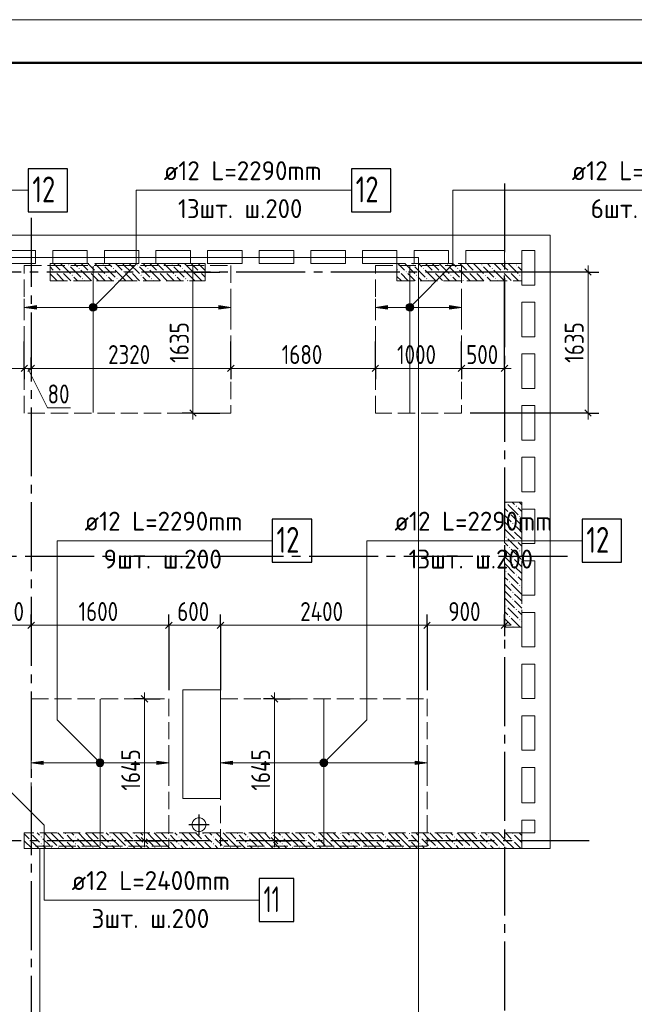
# Model space of a CAD drawing. Header units: millimetres. Extents: x 0 to 31317, y 0 to 42000.
# Tile 10 of 11: x 16190 to 23332, y 30571 to 42000. Entities that reach past the tile are written whole.
import ezdxf

# ---------------------------------------------------------------- set-up
doc = ezdxf.new("R2010")
doc.units = ezdxf.units.MM
doc.linetypes.add('______2', pattern=[270, 200, -70])
doc.linetypes.add('______5', pattern=[1100, 800, -100, 100, -100])
for name, color, linetype, lineweight in [('Standard', 7, 'Continuous', 25), ('ДОП Верх по Х', 7, 'Continuous', 25), ('ЖБ Перекрытие верхний уровень', 7, 'Continuous', 35), ('ЖБ Пилон', 7, 'Continuous', 35), ('ЖБ Стена верхний уровень', 7, 'Continuous', 35), ('Оси', 40, '______5', 18), ('Позиционная метка номер позиции', 7, 'Continuous', 13), ('Примечания', 7, 'Continuous', 25)]:
    doc.layers.add(name, color=color, linetype=linetype, lineweight=lineweight)
doc.styles.add('GOST 2.304-81', font='txt')
doc.styles.add('ISOCPEUR', font='txt')

msp = doc.modelspace()

# ---------------------------------------------------------------- hatches: boundary and pattern name
at = {"layer": 'ДОП Верх по Х', "linetype": 'Continuous', "lineweight": 13, "transparency": 33554687}
for points in [[(16384, 38641), (16244, 38661), (16384, 38681)], [(20464, 38641), (20324, 38661), (20464, 38681)], [(16464, 33354), (16324, 33374), (16464, 33394)], [(18664, 33354), (18524, 33374), (18664, 33394)]]:
    msp.add_hatch(color=7, dxfattribs=at).paths.add_polyline_path(points, flags=16)
for points in [[(17012, 38642), (17012, 38680), (17006, 38661)], [(17012, 38680), (17025, 38629), (17025, 38693)], [(17012, 38680), (17012, 38642), (17025, 38629)], [(17025, 38693), (17044, 38623), (17044, 38698)], [(17025, 38693), (17025, 38629), (17044, 38623)], [(17044, 38698), (17044, 38623), (17063, 38629)], [(17044, 38698), (17063, 38629), (17063, 38693)], [(17063, 38693), (17063, 38629), (17076, 38642)], [(17063, 38693), (17076, 38642), (17076, 38680)], [(17076, 38680), (17076, 38642), (17082, 38661)], [(18504, 38641), (18644, 38661), (18504, 38681)], [(20692, 38642), (20692, 38680), (20686, 38661)], [(20692, 38680), (20705, 38629), (20705, 38693)], [(20692, 38680), (20692, 38642), (20705, 38629)], [(20705, 38693), (20724, 38623), (20724, 38698)], [(20705, 38693), (20705, 38629), (20724, 38623)], [(20724, 38698), (20724, 38623), (20743, 38629)], [(20724, 38698), (20743, 38629), (20743, 38693)], [(20743, 38693), (20743, 38629), (20756, 38642)], [(20743, 38693), (20756, 38642), (20756, 38680)], [(20756, 38680), (20756, 38642), (20761, 38661)], [(21184, 38641), (21324, 38661), (21184, 38681)], [(17092, 33355), (17092, 33393), (17086, 33374)], [(17092, 33393), (17105, 33342), (17105, 33406)], [(17092, 33393), (17092, 33355), (17105, 33342)], [(17105, 33406), (17124, 33337), (17124, 33412)], [(17105, 33406), (17105, 33342), (17124, 33337)], [(17124, 33412), (17124, 33337), (17143, 33342)], [(17124, 33412), (17143, 33342), (17143, 33406)], [(17143, 33406), (17143, 33342), (17156, 33355)], [(17143, 33406), (17156, 33355), (17156, 33393)], [(17156, 33393), (17156, 33355), (17161, 33374)], [(17784, 33354), (17924, 33374), (17784, 33394)], [(19692, 33355), (19692, 33393), (19686, 33374)], [(19692, 33393), (19705, 33342), (19705, 33406)], [(19692, 33393), (19692, 33355), (19705, 33342)], [(19705, 33406), (19724, 33337), (19724, 33412)], [(19705, 33406), (19705, 33342), (19724, 33337)], [(19724, 33412), (19724, 33337), (19743, 33342)], [(19724, 33412), (19743, 33342), (19743, 33406)], [(19743, 33406), (19743, 33342), (19756, 33355)], [(19743, 33406), (19756, 33355), (19756, 33393)], [(19756, 33393), (19756, 33355), (19761, 33374)], [(20784, 33354), (20924, 33374), (20784, 33394)]]:
    msp.add_hatch(color=7, dxfattribs=at).paths.add_polyline_path(points)
at = {"layer": 'ЖБ Пилон', "linetype": 'Continuous', "lineweight": 18, "transparency": 33554687}
for points in [[(16754, 39153), (16761, 39160), (16767, 39153), (16761, 39147)], [(16874, 39113), (16881, 39120), (16887, 39113), (16881, 39107)], [(17154, 39153), (17161, 39160), (17167, 39153), (17161, 39147)], [(17274, 39113), (17281, 39120), (17287, 39113), (17281, 39107)], [(17554, 39153), (17561, 39160), (17567, 39153), (17561, 39147)], [(17674, 39113), (17681, 39120), (17687, 39113), (17681, 39107)], [(17954, 39153), (17961, 39160), (17967, 39153), (17961, 39147)], [(18074, 39113), (18081, 39120), (18087, 39113), (18081, 39107)], [(20754, 39153), (20761, 39160), (20767, 39153), (20761, 39147)], [(20874, 39113), (20881, 39120), (20887, 39113), (20881, 39107)], [(21154, 39153), (21161, 39160), (21167, 39153), (21161, 39147)], [(21274, 39113), (21281, 39120), (21287, 39113), (21281, 39107)], [(21554, 39153), (21561, 39160), (21567, 39153), (21561, 39147)], [(21674, 39113), (21681, 39120), (21687, 39113), (21681, 39107)], [(21954, 39153), (21961, 39160), (21967, 39153), (21961, 39147)], [(16594, 39073), (16601, 39080), (16607, 39073), (16601, 39067)], [(16674, 39073), (16681, 39080), (16687, 39073), (16681, 39067)], [(16794, 39033), (16801, 39040), (16807, 39033), (16801, 39027)], [(16914, 38993), (16921, 39000), (16927, 38993), (16921, 38987)], [(16994, 39073), (17001, 39080), (17007, 39073), (17001, 39067)], [(17074, 39073), (17081, 39080), (17087, 39073), (17081, 39067)], [(17194, 39033), (17201, 39040), (17207, 39033), (17201, 39027)], [(17314, 38993), (17321, 39000), (17327, 38993), (17321, 38987)], [(17394, 39073), (17401, 39080), (17407, 39073), (17401, 39067)], [(17474, 39073), (17481, 39080), (17487, 39073), (17481, 39067)], [(17594, 39033), (17601, 39040), (17607, 39033), (17601, 39027)], [(17714, 38993), (17721, 39000), (17727, 38993), (17721, 38987)], [(17794, 39073), (17801, 39080), (17807, 39073), (17801, 39067)], [(17874, 39073), (17881, 39080), (17887, 39073), (17881, 39067)], [(17994, 39033), (18001, 39040), (18007, 39033), (18001, 39027)], [(18114, 38993), (18121, 39000), (18127, 38993), (18121, 38987)], [(18194, 39073), (18201, 39080), (18207, 39073), (18201, 39067)], [(18274, 39073), (18281, 39080), (18287, 39073), (18281, 39067)], [(20594, 39073), (20601, 39080), (20607, 39073), (20601, 39067)], [(20674, 39073), (20681, 39080), (20687, 39073), (20681, 39067)], [(20794, 39033), (20801, 39040), (20807, 39033), (20801, 39027)], [(20914, 38993), (20921, 39000), (20927, 38993), (20921, 38987)], [(20994, 39073), (21001, 39080), (21007, 39073), (21001, 39067)], [(21074, 39073), (21081, 39080), (21087, 39073), (21081, 39067)], [(21194, 39033), (21201, 39040), (21207, 39033), (21201, 39027)], [(21314, 38993), (21321, 39000), (21327, 38993), (21321, 38987)], [(21394, 39073), (21401, 39080), (21407, 39073), (21401, 39067)], [(21474, 39073), (21481, 39080), (21487, 39073), (21481, 39067)], [(21594, 39033), (21601, 39040), (21607, 39033), (21601, 39027)], [(21714, 38993), (21721, 39000), (21727, 38993), (21721, 38987)], [(21794, 39073), (21801, 39080), (21807, 39073), (21801, 39067)], [(21874, 39073), (21881, 39080), (21887, 39073), (21881, 39067)], [(21994, 39033), (22001, 39040), (22007, 39033), (22001, 39027)], [(21834, 36393), (21841, 36400), (21847, 36393), (21841, 36387)], [(21954, 36353), (21961, 36360), (21967, 36353), (21961, 36347)], [(21874, 36273), (21881, 36280), (21887, 36273), (21881, 36267)], [(21994, 36233), (22001, 36240), (22007, 36233), (22001, 36227)], [(21914, 36153), (21921, 36160), (21927, 36153), (21921, 36147)], [(21914, 36073), (21921, 36080), (21927, 36073), (21921, 36067)], [(21834, 35993), (21841, 36000), (21847, 35993), (21841, 35987)], [(21954, 35953), (21961, 35960), (21967, 35953), (21961, 35947)], [(21874, 35873), (21881, 35880), (21887, 35873), (21881, 35867)], [(21994, 35833), (22001, 35840), (22007, 35833), (22001, 35827)], [(21914, 35753), (21921, 35760), (21927, 35753), (21921, 35747)], [(21914, 35673), (21921, 35680), (21927, 35673), (21921, 35667)], [(21834, 35593), (21841, 35600), (21847, 35593), (21841, 35587)], [(21954, 35553), (21961, 35560), (21967, 35553), (21961, 35547)], [(21874, 35473), (21881, 35480), (21887, 35473), (21881, 35467)], [(21994, 35433), (22001, 35440), (22007, 35433), (22001, 35427)], [(21914, 35353), (21921, 35360), (21927, 35353), (21921, 35347)], [(21914, 35273), (21921, 35280), (21927, 35273), (21921, 35267)], [(21834, 35193), (21841, 35200), (21847, 35193), (21841, 35187)], [(21954, 35153), (21961, 35160), (21967, 35153), (21961, 35147)], [(21874, 35073), (21881, 35080), (21887, 35073), (21881, 35067)], [(21994, 35033), (22001, 35040), (22007, 35033), (22001, 35027)], [(21914, 34953), (21921, 34960), (21927, 34953), (21924, 34950), (21918, 34950)]]:
    msp.add_hatch(color=7, dxfattribs=at).paths.add_polyline_path(points, flags=16)
at = {"layer": 'ЖБ Стена верхний уровень', "linetype": 'Continuous', "lineweight": 18, "transparency": 33554687}
for points in [[(16314, 32553), (16321, 32560), (16327, 32553), (16321, 32547)], [(16314, 32473), (16321, 32480), (16327, 32473), (16321, 32467)], [(16434, 32513), (16441, 32520), (16447, 32513), (16441, 32507)], [(16714, 32553), (16721, 32560), (16727, 32553), (16721, 32547)], [(16714, 32473), (16721, 32480), (16727, 32473), (16721, 32467)], [(16834, 32513), (16841, 32520), (16847, 32513), (16841, 32507)], [(17114, 32553), (17121, 32560), (17127, 32553), (17121, 32547)], [(17114, 32473), (17121, 32480), (17127, 32473), (17121, 32467)], [(17234, 32513), (17241, 32520), (17247, 32513), (17241, 32507)], [(17514, 32553), (17521, 32560), (17527, 32553), (17521, 32547)], [(17514, 32473), (17521, 32480), (17527, 32473), (17521, 32467)], [(17634, 32513), (17641, 32520), (17647, 32513), (17641, 32507)], [(17914, 32553), (17921, 32560), (17927, 32553), (17921, 32547)], [(17914, 32473), (17921, 32480), (17927, 32473), (17921, 32467)], [(18034, 32513), (18041, 32520), (18047, 32513), (18041, 32507)], [(18314, 32553), (18321, 32560), (18327, 32553), (18321, 32547)], [(18314, 32473), (18321, 32480), (18327, 32473), (18321, 32467)], [(18434, 32513), (18441, 32520), (18447, 32513), (18441, 32507)], [(18714, 32553), (18721, 32560), (18727, 32553), (18721, 32547)], [(18714, 32473), (18721, 32480), (18727, 32473), (18721, 32467)], [(18834, 32513), (18841, 32520), (18847, 32513), (18841, 32507)], [(19114, 32553), (19121, 32560), (19127, 32553), (19121, 32547)], [(19114, 32473), (19121, 32480), (19127, 32473), (19121, 32467)], [(19234, 32513), (19241, 32520), (19247, 32513), (19241, 32507)], [(19514, 32553), (19521, 32560), (19527, 32553), (19521, 32547)], [(19514, 32473), (19521, 32480), (19527, 32473), (19521, 32467)], [(19634, 32513), (19641, 32520), (19647, 32513), (19641, 32507)], [(19914, 32553), (19921, 32560), (19927, 32553), (19921, 32547)], [(19914, 32473), (19921, 32480), (19927, 32473), (19921, 32467)], [(20034, 32513), (20041, 32520), (20047, 32513), (20041, 32507)], [(20314, 32553), (20321, 32560), (20327, 32553), (20321, 32547)], [(20314, 32473), (20321, 32480), (20327, 32473), (20321, 32467)], [(20434, 32513), (20441, 32520), (20447, 32513), (20441, 32507)], [(20714, 32553), (20721, 32560), (20727, 32553), (20721, 32547)], [(20714, 32473), (20721, 32480), (20727, 32473), (20721, 32467)], [(20834, 32513), (20841, 32520), (20847, 32513), (20841, 32507)], [(21114, 32553), (21121, 32560), (21127, 32553), (21121, 32547)], [(21114, 32473), (21121, 32480), (21127, 32473), (21121, 32467)], [(21234, 32513), (21241, 32520), (21247, 32513), (21241, 32507)], [(21514, 32553), (21521, 32560), (21527, 32553), (21521, 32547)], [(21514, 32473), (21521, 32480), (21527, 32473), (21521, 32467)], [(21634, 32513), (21641, 32520), (21647, 32513), (21641, 32507)], [(21914, 32553), (21921, 32560), (21927, 32553), (21921, 32547)], [(21914, 32473), (21921, 32480), (21927, 32473), (21921, 32467)], [(16244, 32397), (16247, 32393), (16244, 32390)], [(16434, 32433), (16441, 32440), (16447, 32433), (16441, 32427)], [(16554, 32393), (16561, 32400), (16567, 32393), (16561, 32387)], [(16634, 32393), (16641, 32400), (16647, 32393), (16641, 32387)], [(16834, 32433), (16841, 32440), (16847, 32433), (16841, 32427)], [(16954, 32393), (16961, 32400), (16967, 32393), (16961, 32387)], [(17034, 32393), (17041, 32400), (17047, 32393), (17041, 32387)], [(17234, 32433), (17241, 32440), (17247, 32433), (17241, 32427)], [(17354, 32393), (17361, 32400), (17367, 32393), (17361, 32387)], [(17434, 32393), (17441, 32400), (17447, 32393), (17441, 32387)], [(17634, 32433), (17641, 32440), (17647, 32433), (17641, 32427)], [(17754, 32393), (17761, 32400), (17767, 32393), (17761, 32387)], [(17834, 32393), (17841, 32400), (17847, 32393), (17841, 32387)], [(18034, 32433), (18041, 32440), (18047, 32433), (18041, 32427)], [(18154, 32393), (18161, 32400), (18167, 32393), (18161, 32387)], [(18234, 32393), (18241, 32400), (18247, 32393), (18241, 32387)], [(18434, 32433), (18441, 32440), (18447, 32433), (18441, 32427)], [(18554, 32393), (18561, 32400), (18567, 32393), (18561, 32387)], [(18634, 32393), (18641, 32400), (18647, 32393), (18641, 32387)], [(18834, 32433), (18841, 32440), (18847, 32433), (18841, 32427)], [(18954, 32393), (18961, 32400), (18967, 32393), (18961, 32387)], [(19034, 32393), (19041, 32400), (19047, 32393), (19041, 32387)], [(19234, 32433), (19241, 32440), (19247, 32433), (19241, 32427)], [(19354, 32393), (19361, 32400), (19367, 32393), (19361, 32387)], [(19434, 32393), (19441, 32400), (19447, 32393), (19441, 32387)], [(19634, 32433), (19641, 32440), (19647, 32433), (19641, 32427)], [(19754, 32393), (19761, 32400), (19767, 32393), (19761, 32387)], [(19834, 32393), (19841, 32400), (19847, 32393), (19841, 32387)], [(20034, 32433), (20041, 32440), (20047, 32433), (20041, 32427)], [(20154, 32393), (20161, 32400), (20167, 32393), (20161, 32387)], [(20234, 32393), (20241, 32400), (20247, 32393), (20241, 32387)], [(20434, 32433), (20441, 32440), (20447, 32433), (20441, 32427)], [(20554, 32393), (20561, 32400), (20567, 32393), (20561, 32387)], [(20634, 32393), (20641, 32400), (20647, 32393), (20641, 32387)], [(20834, 32433), (20841, 32440), (20847, 32433), (20841, 32427)], [(20954, 32393), (20961, 32400), (20967, 32393), (20961, 32387)], [(21034, 32393), (21041, 32400), (21047, 32393), (21041, 32387)], [(21234, 32433), (21241, 32440), (21247, 32433), (21241, 32427)], [(21354, 32393), (21361, 32400), (21367, 32393), (21361, 32387)], [(21434, 32393), (21441, 32400), (21447, 32393), (21441, 32387)], [(21634, 32433), (21641, 32440), (21647, 32433), (21641, 32427)], [(21754, 32393), (21761, 32400), (21767, 32393), (21761, 32387)], [(21834, 32393), (21841, 32400), (21847, 32393), (21841, 32387)]]:
    msp.add_hatch(color=7, dxfattribs=at).paths.add_polyline_path(points, flags=16)
at = {"layer": 'Позиционная метка номер позиции', "linetype": 'Continuous', "lineweight": 13, "transparency": 33554687}
for points in [[(17001, 38672), (17076, 38629), (17012, 38693)], [(17001, 38650), (17055, 38618), (17001, 38672)], [(17001, 38672), (17055, 38618), (17076, 38629)], [(17033, 38618), (17001, 38650), (17012, 38629)], [(17001, 38650), (17033, 38618), (17055, 38618)], [(17012, 38693), (17087, 38650), (17033, 38704)], [(17012, 38693), (17076, 38629), (17087, 38650)], [(17033, 38704), (17087, 38650), (17087, 38672)], [(17033, 38704), (17087, 38672), (17055, 38704)], [(17055, 38704), (17087, 38672), (17076, 38693)], [(20681, 38672), (20756, 38629), (20692, 38693)], [(20681, 38650), (20735, 38618), (20681, 38672)], [(20681, 38672), (20735, 38618), (20756, 38629)], [(20713, 38618), (20681, 38650), (20692, 38629)], [(20681, 38650), (20713, 38618), (20735, 38618)], [(20692, 38693), (20767, 38650), (20713, 38704)], [(20692, 38693), (20756, 38629), (20767, 38650)], [(20713, 38704), (20767, 38650), (20767, 38672)], [(20713, 38704), (20767, 38672), (20735, 38704)], [(20735, 38704), (20767, 38672), (20756, 38693)], [(17092, 33342), (17135, 33417), (17081, 33363)], [(17081, 33363), (17135, 33417), (17113, 33417)], [(17081, 33363), (17113, 33417), (17081, 33386)], [(17081, 33386), (17113, 33417), (17092, 33406)], [(17092, 33342), (17156, 33406), (17135, 33417)], [(17113, 33331), (17156, 33406), (17092, 33342)], [(17113, 33331), (17167, 33386), (17156, 33406)], [(17135, 33331), (17167, 33386), (17113, 33331)], [(17135, 33331), (17167, 33363), (17167, 33386)], [(19681, 33386), (19756, 33342), (19692, 33406)], [(19681, 33363), (19735, 33331), (19681, 33386)], [(19681, 33386), (19735, 33331), (19756, 33342)], [(19692, 33406), (19767, 33363), (19713, 33417)], [(19692, 33406), (19756, 33342), (19767, 33363)], [(19713, 33417), (19767, 33363), (19767, 33386)], [(19713, 33417), (19767, 33386), (19735, 33417)], [(19735, 33417), (19767, 33386), (19756, 33406)], [(17167, 33363), (17135, 33331), (17156, 33342)], [(19713, 33331), (19681, 33363), (19692, 33342)], [(19681, 33363), (19713, 33331), (19735, 33331)]]:
    msp.add_hatch(color=7, dxfattribs=at).paths.add_polyline_path(points)

# ---------------------------------------------------------------- linework, layer by layer
at = {"layer": 'Standard', "color": 7, "linetype": 'Continuous', "lineweight": 25, "transparency": 33554687}
for p, q in [((18166, 39108), (18241, 39033)), ((22756, 39108), (22831, 39033)), ((16206, 37916), (16282, 37991)), ((16286, 37916), (16361, 37991)), ((18606, 37916), (18682, 37991)), ((20286, 37916), (20361, 37991)), ((21286, 37916), (21361, 37991)), ((21786, 37916), (21861, 37991)), ((18166, 37470), (18241, 37396)), ((22756, 37470), (22831, 37396)), ((16286, 34933), (16361, 35008)), ((17886, 34933), (17961, 35008)), ((18486, 34933), (18561, 35008)), ((20886, 34933), (20961, 35008)), ((21786, 34933), (21861, 35008)), ((17603, 34155), (17678, 34079)), ((19113, 34155), (19188, 34079)), ((17603, 32508), (17678, 32433)), ((19113, 32508), (19188, 32433))]:
    msp.add_line(p, q, dxfattribs=at)
at = {"layer": 'Standard', "color": 7, "linetype": 'Continuous', "lineweight": 13, "transparency": 33554687}
for p, q in [((18204, 39070), (18204, 39145)), ((22794, 39070), (22794, 39145)), ((14624, 37953), (16244, 37953)), ((16244, 37953), (16324, 37953)), ((16284, 37953), (16514, 37495)), ((16324, 37953), (18644, 37953)), ((18644, 37953), (20324, 37953)), ((20324, 37953), (21324, 37953)), ((21324, 37953), (21824, 37953)), ((21824, 37953), (21899, 37953)), ((16514, 37495), (16780, 37495)), ((18204, 37433), (18204, 37358)), ((22794, 37433), (22794, 37358)), ((15774, 34970), (16324, 34970)), ((16324, 34970), (17924, 34970)), ((17924, 34970), (18524, 34970)), ((18524, 34970), (20924, 34970)), ((20924, 34970), (21824, 34970)), ((21824, 34970), (21899, 34970)), ((17640, 34117), (17640, 34192)), ((19150, 34117), (19150, 34192)), ((17640, 32470), (17640, 32395)), ((19150, 32470), (19150, 32395))]:
    msp.add_line(p, q, dxfattribs=at)
at = {"layer": 'Standard', "color": 251, "linetype": 'Continuous', "lineweight": -3, "true_color": 0x656565, "transparency": 33554687}
for p, q in [((18204, 39070), (18079, 39070)), ((18204, 39070), (18329, 39070)), ((18204, 39070), (18514, 39070)), ((22794, 39070), (21424, 39070)), ((21824, 37953), (21824, 39031)), ((22794, 39070), (22669, 39070)), ((22794, 39070), (22919, 39070)), ((16244, 37953), (16244, 38078)), ((16324, 37953), (16324, 38078)), ((18644, 37953), (18644, 38078)), ((20324, 37953), (20324, 38078)), ((21324, 37953), (21324, 38078)), ((21824, 37953), (21824, 38078)), ((16244, 37953), (16244, 37828)), ((16324, 37953), (16324, 37828)), ((16324, 37953), (16324, 37953)), ((18644, 37953), (18644, 37828)), ((20324, 37953), (20324, 37828)), ((21324, 37953), (21324, 37828)), ((21824, 37953), (21824, 37828)), ((18204, 37433), (18079, 37433)), ((18204, 37433), (18329, 37433)), ((18204, 37433), (18514, 37433)), ((22794, 37433), (21424, 37433)), ((22794, 37433), (22669, 37433)), ((22794, 37433), (22919, 37433)), ((16324, 34970), (16324, 35095)), ((17924, 34970), (17924, 35095)), ((18524, 34970), (18524, 35095)), ((20924, 34970), (20924, 35095)), ((21824, 34970), (21824, 35095)), ((16324, 34970), (16324, 34845)), ((16324, 34970), (16324, 34970)), ((17924, 34970), (17924, 34845)), ((17924, 34970), (17924, 34217)), ((18524, 34970), (18524, 34845)), ((18524, 34970), (18524, 34217)), ((20924, 34970), (20924, 34845)), ((20924, 34970), (20924, 34217)), ((21824, 34970), (21824, 34845)), ((21824, 34970), (21824, 34970)), ((17640, 34117), (17515, 34117)), ((17640, 34117), (17765, 34117)), ((17640, 34117), (17824, 34117)), ((19150, 34117), (19025, 34117)), ((19150, 34117), (19275, 34117)), ((19150, 34117), (19334, 34117)), ((17640, 32470), (17515, 32470)), ((17640, 32470), (17765, 32470)), ((17640, 32470), (17824, 32470)), ((19150, 32470), (19025, 32470)), ((19150, 32470), (19275, 32470)), ((19150, 32470), (19334, 32470))]:
    msp.add_line(p, q, dxfattribs=at)
at = {"layer": 'Standard', "color": 8, "linetype": '______5', "lineweight": -3, "transparency": 33554687}
for p, q in [((18274, 32535), (18274, 32775)), ((18393, 32655), (18154, 32655))]:
    msp.add_line(p, q, dxfattribs=at)
at = {"layer": 'Standard', "color": 7, "linetype": 'Continuous', "lineweight": 13, "transparency": 33554687}
msp.add_lwpolyline([(0, 0), (29700, 0), (29700, 42000), (0, 42000), (0, 0)], close=True, dxfattribs=at)
at = {"layer": 'Standard', "color": 7, "linetype": 'Continuous', "lineweight": 50, "transparency": 33554687}
msp.add_lwpolyline([(2000, 41500), (29200, 41500), (29200, 500), (2000, 500), (2000, 41500)], close=True, dxfattribs=at)
at = {"layer": 'Standard', "color": 254, "linetype": 'Continuous', "lineweight": 18, "true_color": 0xc4c4ff, "transparency": 33554687}
msp.add_lwpolyline([(9324, 17861), (20824, 17861), (20824, 39239), (9324, 39239), (9324, 17861)], dxfattribs=at)
at = {"layer": 'Standard', "color": 7, "linetype": 'Continuous', "lineweight": 13, "transparency": 33554687}
for points in [[(18204, 39070), (18204, 37921), (18204, 37921), (18204, 37433)], [(22794, 39070), (22794, 37930), (22794, 37930), (22794, 37433)], [(17640, 34117), (17640, 32970), (17640, 32970), (17640, 32470)], [(19150, 34117), (19150, 32975), (19150, 32975), (19150, 32470)]]:
    msp.add_lwpolyline(points, dxfattribs=at)
at = {"layer": 'Standard', "color": 251, "linetype": 'Continuous', "lineweight": -3, "true_color": 0x656565, "transparency": 33554687}
for points in [[(16244, 37953), (16244, 37970), (16244, 37970), (16244, 37970), (16244, 37970), (16244, 37970), (16244, 37970), (16244, 37970), (16244, 37970), (16244, 38263)], [(18644, 37953), (18644, 37970), (18644, 37970), (18644, 37970), (18644, 37970), (18644, 37970), (18644, 37970), (18644, 38263)], [(20324, 37953), (20324, 37970), (20324, 37970), (20324, 37970), (20324, 37970), (20324, 38263)], [(21324, 37953), (21324, 37970), (21324, 37970), (21324, 38263)]]:
    msp.add_lwpolyline(points, dxfattribs=at)
at = {"layer": 'ДОП Верх по Х', "color": 7, "linetype": 'Continuous', "lineweight": 13, "transparency": 33554687}
for p, q in [((17844, 40020), (19930, 40020)), ((22584, 40020), (24670, 40020)), ((16924, 35952), (19010, 35952)), ((20524, 35952), (22610, 35952)), ((16774, 31780), (18882, 31780))]:
    msp.add_line(p, q, dxfattribs=at)
at = {"layer": 'ДОП Верх по Х', "color": 7, "linetype": 'Continuous', "lineweight": 18, "transparency": 33554687}
for p, q in [((17044, 37439), (17044, 39139)), ((20724, 37439), (20724, 39139)), ((17124, 34111), (17124, 32411)), ((19724, 34111), (19724, 32411))]:
    msp.add_line(p, q, dxfattribs=at)
at = {"layer": 'ДОП Верх по Х', "color": 251, "linetype": 'Continuous', "lineweight": 13, "true_color": 0x494949, "transparency": 33554687}
for p, q in [((16244, 38661), (16244, 38761)), ((18644, 38661), (18644, 38761)), ((20324, 38661), (20324, 38761)), ((21324, 38661), (21324, 38761)), ((16244, 38661), (16384, 38681)), ((16384, 38641), (16244, 38661)), ((16244, 38661), (16244, 38561)), ((16244, 38661), (16244, 38661)), ((16384, 38681), (16384, 38641)), ((16384, 38661), (17014, 38661)), ((17044, 38698), (17044, 38698)), ((17074, 38661), (18504, 38661)), ((18644, 38661), (18504, 38681)), ((18504, 38681), (18504, 38641)), ((18504, 38641), (18644, 38661)), ((18644, 38661), (18644, 38561)), ((18644, 38661), (18644, 38661)), ((20324, 38661), (20464, 38681)), ((20464, 38641), (20324, 38661)), ((20324, 38661), (20324, 38561)), ((20324, 38661), (20324, 38661)), ((20464, 38681), (20464, 38641)), ((20464, 38661), (20694, 38661)), ((20724, 38698), (20724, 38698)), ((20754, 38661), (21184, 38661)), ((21324, 38661), (21184, 38681)), ((21184, 38681), (21184, 38641)), ((21184, 38641), (21324, 38661)), ((21324, 38661), (21324, 38561)), ((21324, 38661), (21324, 38661)), ((17044, 38623), (17044, 38623)), ((20724, 38623), (20724, 38623)), ((16324, 33374), (16324, 33474)), ((16324, 33374), (16464, 33394)), ((16464, 33354), (16324, 33374)), ((16324, 33374), (16324, 33274)), ((16324, 33374), (16324, 33374)), ((16464, 33394), (16464, 33354)), ((16464, 33374), (17094, 33374)), ((17124, 33412), (17124, 33412)), ((17154, 33374), (17784, 33374)), ((17924, 33374), (17784, 33394)), ((17784, 33394), (17784, 33354)), ((17784, 33354), (17924, 33374)), ((17924, 33374), (17924, 33474)), ((17924, 33374), (17924, 33274)), ((17924, 33374), (17924, 33374)), ((18524, 33374), (18524, 33474)), ((18524, 33374), (18664, 33394)), ((18664, 33354), (18524, 33374)), ((18524, 33374), (18524, 33274)), ((18524, 33374), (18524, 33374)), ((18664, 33394), (18664, 33354)), ((18664, 33374), (19694, 33374)), ((19724, 33412), (19724, 33412)), ((19754, 33374), (20784, 33374)), ((20924, 33374), (20784, 33394)), ((20784, 33394), (20784, 33354)), ((20784, 33354), (20924, 33374)), ((20924, 33374), (20924, 33474)), ((20924, 33374), (20924, 33274)), ((20924, 33374), (20924, 33374)), ((17124, 33337), (17124, 33337)), ((19724, 33337), (19724, 33337))]:
    msp.add_line(p, q, dxfattribs=at)
at = {"layer": 'ДОП Верх по Х', "color": 7, "linetype": 'Continuous', "lineweight": 25, "transparency": 33554687}
for points in [[(16287, 39770), (16747, 39770), (16747, 40270), (16287, 40270), (16287, 39770)], [(20044, 39770), (20504, 39770), (20504, 40270), (20044, 40270), (20044, 39770)], [(19124, 35702), (19584, 35702), (19584, 36202), (19124, 36202), (19124, 35702)], [(22724, 35702), (23184, 35702), (23184, 36202), (22724, 36202), (22724, 35702)], [(18974, 31530), (19374, 31530), (19374, 32030), (18974, 32030), (18974, 31530)]]:
    msp.add_lwpolyline(points, dxfattribs=at)
at = {"layer": 'ДОП Верх по Х', "color": 251, "linetype": 'Continuous', "lineweight": 13, "true_color": 0x494949, "transparency": 33554687}
for centre in [(17044, 38661), (20724, 38661), (17124, 33374), (19724, 33374)]:
    msp.add_circle(centre, 37.5, dxfattribs=at)
at = {"layer": 'ЖБ Перекрытие верхний уровень', "color": 7, "linetype": 'Continuous', "lineweight": 18, "transparency": 33554687}
for p, q in [((22354, 39500), (7394, 39500)), ((22354, 32380), (22354, 39500)), ((15974, 39320), (16374, 39320)), ((16374, 39320), (16374, 39170)), ((16574, 39320), (16974, 39320)), ((16574, 39170), (16574, 39320)), ((16974, 39320), (16974, 39170)), ((17174, 39320), (17574, 39320)), ((17174, 39170), (17174, 39320)), ((17574, 39320), (17574, 39170)), ((17774, 39170), (17774, 39320)), ((17774, 39320), (18174, 39320)), ((18174, 39320), (18174, 39170)), ((18374, 39170), (18374, 39320)), ((18374, 39320), (18774, 39320)), ((18774, 39320), (18774, 39170)), ((18974, 39320), (19374, 39320)), ((18974, 39170), (18974, 39320)), ((19374, 39320), (19374, 39170)), ((19574, 39170), (19574, 39320)), ((19574, 39320), (19974, 39320)), ((19974, 39320), (19974, 39170)), ((20174, 39320), (20574, 39320)), ((20174, 39170), (20174, 39320)), ((20574, 39320), (20574, 39170)), ((20774, 39170), (20774, 39320)), ((20774, 39320), (21174, 39320)), ((21174, 39320), (21174, 39170)), ((21374, 39170), (21374, 39320)), ((21374, 39320), (21824, 39320)), ((21824, 39320), (21824, 39170)), ((22024, 39320), (22174, 39320)), ((22024, 38920), (22024, 39320)), ((22174, 39320), (22174, 38920)), ((16374, 39170), (15974, 39170)), ((16974, 39170), (16574, 39170)), ((17574, 39170), (17174, 39170)), ((18174, 39170), (17774, 39170)), ((18774, 39170), (18374, 39170)), ((19374, 39170), (18974, 39170)), ((19974, 39170), (19574, 39170)), ((20574, 39170), (20174, 39170)), ((21174, 39170), (20774, 39170)), ((21824, 39170), (21374, 39170)), ((22174, 38920), (22024, 38920)), ((22024, 38720), (22174, 38720)), ((22024, 38320), (22024, 38720)), ((22174, 38720), (22174, 38320)), ((22174, 38320), (22024, 38320)), ((22024, 38120), (22174, 38120)), ((22024, 37720), (22024, 38120)), ((22174, 38120), (22174, 37720)), ((22174, 37720), (22024, 37720)), ((22024, 37120), (22024, 37520)), ((22024, 37520), (22174, 37520)), ((22174, 37520), (22174, 37120)), ((22174, 37120), (22024, 37120)), ((22024, 36920), (22174, 36920)), ((22024, 36520), (22024, 36920)), ((22174, 36920), (22174, 36520)), ((22174, 36520), (22024, 36520)), ((22024, 35920), (22024, 36320)), ((22024, 36320), (22174, 36320)), ((22174, 36320), (22174, 35920)), ((22174, 35920), (22024, 35920)), ((22024, 35720), (22174, 35720)), ((22024, 35320), (22024, 35720)), ((22174, 35720), (22174, 35320)), ((22174, 35320), (22024, 35320)), ((22024, 34720), (22024, 35120)), ((22024, 35120), (22174, 35120)), ((22174, 35120), (22174, 34720)), ((22174, 34720), (22024, 34720)), ((22024, 34520), (22174, 34520)), ((22024, 34120), (22024, 34520)), ((22174, 34520), (22174, 34120)), ((18524, 34220), (18084, 34220)), ((18084, 34220), (18084, 32960)), ((18524, 32960), (18524, 34220)), ((22174, 34120), (22024, 34120)), ((22024, 33920), (22174, 33920)), ((22024, 33520), (22024, 33920)), ((22174, 33920), (22174, 33520)), ((22174, 33520), (22024, 33520)), ((22024, 33320), (22174, 33320)), ((22024, 32910), (22024, 33320)), ((22174, 33320), (22174, 32910)), ((18084, 32960), (18424, 32960)), ((18424, 32960), (18524, 32960)), ((22174, 32910), (22024, 32910)), ((18202, 32692), (18194, 32668)), ((18217, 32712), (18202, 32692)), ((18237, 32727), (18217, 32712)), ((18261, 32735), (18237, 32727)), ((18287, 32735), (18261, 32735)), ((18311, 32727), (18287, 32735)), ((18331, 32712), (18311, 32727)), ((18346, 32692), (18331, 32712)), ((18354, 32668), (18346, 32692)), ((22024, 32560), (22024, 32710)), ((22024, 32710), (22174, 32710)), ((22174, 32710), (22174, 32560)), ((18194, 32668), (18194, 32642)), ((18194, 32642), (18202, 32618)), ((18202, 32618), (18217, 32598)), ((18217, 32598), (18237, 32583)), ((18237, 32583), (18261, 32575)), ((18261, 32575), (18287, 32575)), ((18287, 32575), (18311, 32583)), ((18311, 32583), (18331, 32598)), ((18331, 32598), (18346, 32618)), ((18346, 32618), (18354, 32642)), ((18354, 32642), (18354, 32668)), ((22174, 32560), (22024, 32560)), ((16424, 32380), (22174, 32380)), ((16424, 27430), (16424, 32380)), ((22174, 32380), (22354, 32380))]:
    msp.add_line(p, q, dxfattribs=at)
at = {"layer": 'ЖБ Пилон', "color": 253, "linetype": '______2', "lineweight": 13, "true_color": 0xa0a0a0, "transparency": 33554687}
for p, q in [((18344, 39170), (16544, 39170)), ((16544, 39170), (16544, 38970)), ((18344, 38970), (18344, 39170)), ((22024, 39170), (20574, 39170)), ((20574, 39170), (20574, 38970)), ((22024, 38970), (22024, 39170)), ((16544, 38970), (18344, 38970)), ((20574, 38970), (22024, 38970)), ((22024, 36400), (21824, 36400)), ((21824, 36400), (21824, 34950)), ((22024, 34950), (22024, 36400)), ((21824, 34950), (22024, 34950))]:
    msp.add_line(p, q, dxfattribs=at)
at = {"layer": 'ЖБ Пилон', "color": 9, "linetype": 'Continuous', "lineweight": 18, "true_color": 0xc7c7c7, "transparency": 33554687}
for p, q in [((16544, 39130), (16581, 39093)), ((16621, 39133), (16584, 39170)), ((16661, 39093), (16621, 39133)), ((16664, 39170), (16781, 39053)), ((16781, 39133), (16901, 39013)), ((16824, 39170), (16861, 39133)), ((17021, 38973), (16901, 39093)), ((16904, 39170), (16981, 39093)), ((17021, 39133), (16984, 39170)), ((17061, 39093), (17021, 39133)), ((17064, 39170), (17181, 39053)), ((17181, 39133), (17301, 39013)), ((17224, 39170), (17261, 39133)), ((17421, 38973), (17301, 39093)), ((17304, 39170), (17381, 39093)), ((17421, 39133), (17384, 39170)), ((17461, 39093), (17421, 39133)), ((17464, 39170), (17581, 39053)), ((17581, 39133), (17701, 39013)), ((17624, 39170), (17661, 39133)), ((17821, 38973), (17701, 39093)), ((17704, 39170), (17781, 39093)), ((17821, 39133), (17784, 39170)), ((17861, 39093), (17821, 39133)), ((17864, 39170), (17981, 39053)), ((17981, 39133), (18101, 39013)), ((18024, 39170), (18061, 39133)), ((18221, 38973), (18101, 39093)), ((18104, 39170), (18181, 39093)), ((18221, 39133), (18184, 39170)), ((18261, 39093), (18221, 39133)), ((18264, 39170), (18344, 39090)), ((20574, 39100), (20581, 39093)), ((20621, 39133), (20584, 39170)), ((20661, 39093), (20621, 39133)), ((20664, 39170), (20781, 39053)), ((20781, 39133), (20901, 39013)), ((20824, 39170), (20861, 39133)), ((21021, 38973), (20901, 39093)), ((20904, 39170), (20981, 39093)), ((21021, 39133), (20984, 39170)), ((21061, 39093), (21021, 39133)), ((21064, 39170), (21181, 39053)), ((21181, 39133), (21301, 39013)), ((21224, 39170), (21261, 39133)), ((21421, 38973), (21301, 39093)), ((21304, 39170), (21381, 39093)), ((21421, 39133), (21384, 39170)), ((21461, 39093), (21421, 39133)), ((21464, 39170), (21581, 39053)), ((21581, 39133), (21701, 39013)), ((21624, 39170), (21661, 39133)), ((21821, 38973), (21701, 39093)), ((21704, 39170), (21781, 39093)), ((21821, 39133), (21784, 39170)), ((21861, 39093), (21821, 39133)), ((21864, 39170), (21981, 39053)), ((21981, 39133), (22024, 39090)), ((16621, 38973), (16544, 39050)), ((16621, 39053), (16701, 38973)), ((16701, 39053), (16784, 38970)), ((16864, 38970), (16821, 39013)), ((17021, 39053), (17101, 38973)), ((17101, 39053), (17184, 38970)), ((17264, 38970), (17221, 39013)), ((17421, 39053), (17501, 38973)), ((17501, 39053), (17584, 38970)), ((17664, 38970), (17621, 39013)), ((17821, 39053), (17901, 38973)), ((17901, 39053), (17984, 38970)), ((18064, 38970), (18021, 39013)), ((18221, 39053), (18301, 38973)), ((18301, 39053), (18344, 39010)), ((20621, 38973), (20574, 39020)), ((20621, 39053), (20701, 38973)), ((20701, 39053), (20784, 38970)), ((20864, 38970), (20821, 39013)), ((21021, 39053), (21101, 38973)), ((21101, 39053), (21184, 38970)), ((21264, 38970), (21221, 39013)), ((21421, 39053), (21501, 38973)), ((21501, 39053), (21584, 38970)), ((21664, 38970), (21621, 39013)), ((21821, 39053), (21901, 38973)), ((21901, 39053), (21984, 38970)), ((22024, 39010), (22021, 39013)), ((16544, 38970), (16544, 38970)), ((16621, 38973), (16624, 38970)), ((16941, 38973), (16944, 38970)), ((17021, 38973), (17024, 38970)), ((17341, 38973), (17344, 38970)), ((17421, 38973), (17424, 38970)), ((17741, 38973), (17744, 38970)), ((17821, 38973), (17824, 38970)), ((18141, 38973), (18144, 38970)), ((18221, 38973), (18224, 38970)), ((20621, 38973), (20624, 38970)), ((20941, 38973), (20944, 38970)), ((21021, 38973), (21024, 38970)), ((21341, 38973), (21344, 38970)), ((21421, 38973), (21424, 38970)), ((21741, 38973), (21744, 38970)), ((21821, 38973), (21824, 38970)), ((21861, 36373), (21981, 36253)), ((21914, 36400), (21941, 36373)), ((21994, 36400), (22024, 36370)), ((21861, 36293), (21824, 36330)), ((21824, 36250), (21901, 36173)), ((21901, 36253), (22021, 36133)), ((21981, 36333), (22024, 36290)), ((21824, 36170), (21901, 36093)), ((21981, 36093), (21941, 36133)), ((22024, 36210), (22021, 36213)), ((21824, 36090), (21941, 35973)), ((21941, 36053), (22024, 35970)), ((22021, 36053), (21981, 36093)), ((21861, 35893), (21824, 35930)), ((21861, 35973), (21981, 35853)), ((21981, 35933), (22024, 35890)), ((21824, 35850), (21901, 35773)), ((21901, 35853), (22021, 35733)), ((22024, 35810), (22021, 35813)), ((21824, 35770), (21901, 35693)), ((21824, 35690), (21941, 35573)), ((21981, 35693), (21941, 35733)), ((22021, 35653), (21981, 35693)), ((21861, 35573), (21981, 35453)), ((21941, 35653), (22024, 35570)), ((21861, 35493), (21824, 35530)), ((21824, 35450), (21901, 35373)), ((21901, 35453), (22021, 35333)), ((21981, 35533), (22024, 35490)), ((21824, 35370), (21901, 35293)), ((21981, 35293), (21941, 35333)), ((22024, 35410), (22021, 35413)), ((21824, 35290), (21941, 35173)), ((21941, 35253), (22024, 35170)), ((22021, 35253), (21981, 35293)), ((21861, 35093), (21824, 35130)), ((21861, 35173), (21981, 35053)), ((21981, 35133), (22024, 35090)), ((21824, 35050), (21901, 34973)), ((21901, 35053), (22004, 34950)), ((22024, 35010), (22021, 35013)), ((21824, 34970), (21844, 34950))]:
    msp.add_line(p, q, dxfattribs=at)
at = {"layer": 'ЖБ Стена верхний уровень', "color": 251, "linetype": '______2', "lineweight": 13, "true_color": 0x656565, "transparency": 33554687}
for p, q in [((22024, 32560), (16244, 32560)), ((16244, 32560), (16244, 32380)), ((22024, 32380), (22024, 32560)), ((16244, 32380), (22024, 32380))]:
    msp.add_line(p, q, dxfattribs=at)
at = {"layer": 'ЖБ Стена верхний уровень', "color": 9, "linetype": 'Continuous', "lineweight": 18, "true_color": 0xc7c7c7, "transparency": 33554687}
for p, q in [((16244, 32550), (16301, 32493)), ((16244, 32470), (16334, 32380)), ((16381, 32493), (16341, 32533)), ((16421, 32453), (16381, 32493)), ((16394, 32560), (16421, 32533)), ((16461, 32493), (16541, 32413)), ((16541, 32493), (16474, 32560)), ((16541, 32493), (16621, 32413)), ((16554, 32560), (16621, 32493)), ((16621, 32493), (16734, 32380)), ((16634, 32560), (16701, 32493)), ((16781, 32493), (16741, 32533)), ((16821, 32453), (16781, 32493)), ((16794, 32560), (16821, 32533)), ((16861, 32493), (16941, 32413)), ((16941, 32493), (16874, 32560)), ((16941, 32493), (17021, 32413)), ((16954, 32560), (17021, 32493)), ((17021, 32493), (17134, 32380)), ((17034, 32560), (17101, 32493)), ((17181, 32493), (17141, 32533)), ((17221, 32453), (17181, 32493)), ((17194, 32560), (17221, 32533)), ((17261, 32493), (17341, 32413)), ((17341, 32493), (17274, 32560)), ((17341, 32493), (17421, 32413)), ((17354, 32560), (17421, 32493)), ((17421, 32493), (17534, 32380)), ((17434, 32560), (17501, 32493)), ((17581, 32493), (17541, 32533)), ((17621, 32453), (17581, 32493)), ((17594, 32560), (17621, 32533)), ((17661, 32493), (17741, 32413)), ((17741, 32493), (17674, 32560)), ((17741, 32493), (17821, 32413)), ((17754, 32560), (17821, 32493)), ((17821, 32493), (17934, 32380)), ((17834, 32560), (17901, 32493)), ((17981, 32493), (17941, 32533)), ((18021, 32453), (17981, 32493)), ((17994, 32560), (18021, 32533)), ((18061, 32493), (18141, 32413)), ((18141, 32493), (18074, 32560)), ((18141, 32493), (18221, 32413)), ((18154, 32560), (18221, 32493)), ((18221, 32493), (18334, 32380)), ((18234, 32560), (18301, 32493)), ((18381, 32493), (18341, 32533)), ((18421, 32453), (18381, 32493)), ((18394, 32560), (18421, 32533)), ((18461, 32493), (18541, 32413)), ((18541, 32493), (18474, 32560)), ((18541, 32493), (18621, 32413)), ((18554, 32560), (18621, 32493)), ((18621, 32493), (18734, 32380)), ((18634, 32560), (18701, 32493)), ((18781, 32493), (18741, 32533)), ((18821, 32453), (18781, 32493)), ((18794, 32560), (18821, 32533)), ((18861, 32493), (18941, 32413)), ((18941, 32493), (18874, 32560)), ((18941, 32493), (19021, 32413)), ((18954, 32560), (19021, 32493)), ((19021, 32493), (19134, 32380)), ((19034, 32560), (19101, 32493)), ((19181, 32493), (19141, 32533)), ((19221, 32453), (19181, 32493)), ((19194, 32560), (19221, 32533)), ((19261, 32493), (19341, 32413)), ((19341, 32493), (19274, 32560)), ((19341, 32493), (19421, 32413)), ((19354, 32560), (19421, 32493)), ((19421, 32493), (19534, 32380)), ((19434, 32560), (19501, 32493)), ((19581, 32493), (19541, 32533)), ((19621, 32453), (19581, 32493)), ((19594, 32560), (19621, 32533)), ((19661, 32493), (19741, 32413)), ((19741, 32493), (19674, 32560)), ((19741, 32493), (19821, 32413)), ((19754, 32560), (19821, 32493)), ((19821, 32493), (19934, 32380)), ((19834, 32560), (19901, 32493)), ((19981, 32493), (19941, 32533)), ((20021, 32453), (19981, 32493)), ((19994, 32560), (20021, 32533)), ((20061, 32493), (20141, 32413)), ((20141, 32493), (20074, 32560)), ((20141, 32493), (20221, 32413)), ((20154, 32560), (20221, 32493)), ((20221, 32493), (20334, 32380)), ((20234, 32560), (20301, 32493)), ((20381, 32493), (20341, 32533)), ((20421, 32453), (20381, 32493)), ((20394, 32560), (20421, 32533)), ((20461, 32493), (20541, 32413)), ((20541, 32493), (20474, 32560)), ((20541, 32493), (20621, 32413)), ((20554, 32560), (20621, 32493)), ((20621, 32493), (20734, 32380)), ((20634, 32560), (20701, 32493)), ((20781, 32493), (20741, 32533)), ((20821, 32453), (20781, 32493)), ((20794, 32560), (20821, 32533)), ((20861, 32493), (20941, 32413)), ((20941, 32493), (20874, 32560)), ((20941, 32493), (21021, 32413)), ((20954, 32560), (21021, 32493)), ((21021, 32493), (21134, 32380)), ((21034, 32560), (21101, 32493)), ((21181, 32493), (21141, 32533)), ((21221, 32453), (21181, 32493)), ((21194, 32560), (21221, 32533)), ((21261, 32493), (21341, 32413)), ((21341, 32493), (21274, 32560)), ((21341, 32493), (21421, 32413)), ((21354, 32560), (21421, 32493)), ((21421, 32493), (21534, 32380)), ((21434, 32560), (21501, 32493)), ((21581, 32493), (21541, 32533)), ((21621, 32453), (21581, 32493)), ((21594, 32560), (21621, 32533)), ((21661, 32493), (21741, 32413)), ((21741, 32493), (21674, 32560)), ((21741, 32493), (21821, 32413)), ((21754, 32560), (21821, 32493)), ((21821, 32493), (21934, 32380)), ((21834, 32560), (21901, 32493)), ((21981, 32493), (21941, 32533)), ((22021, 32453), (21981, 32493)), ((21994, 32560), (22021, 32533)), ((16341, 32453), (16414, 32380)), ((16461, 32413), (16494, 32380)), ((16741, 32453), (16814, 32380)), ((16861, 32413), (16894, 32380)), ((17141, 32453), (17214, 32380)), ((17261, 32413), (17294, 32380)), ((17541, 32453), (17614, 32380)), ((17661, 32413), (17694, 32380)), ((17941, 32453), (18014, 32380)), ((18061, 32413), (18094, 32380)), ((18341, 32453), (18414, 32380)), ((18461, 32413), (18494, 32380)), ((18741, 32453), (18814, 32380)), ((18861, 32413), (18894, 32380)), ((19141, 32453), (19214, 32380)), ((19261, 32413), (19294, 32380)), ((19541, 32453), (19614, 32380)), ((19661, 32413), (19694, 32380)), ((19941, 32453), (20014, 32380)), ((20061, 32413), (20094, 32380)), ((20341, 32453), (20414, 32380)), ((20461, 32413), (20494, 32380)), ((20741, 32453), (20814, 32380)), ((20861, 32413), (20894, 32380)), ((21141, 32453), (21214, 32380)), ((21261, 32413), (21294, 32380)), ((21541, 32453), (21614, 32380)), ((21661, 32413), (21694, 32380)), ((21941, 32453), (22014, 32380))]:
    msp.add_line(p, q, dxfattribs=at)
at = {"layer": 'Оси', "color": 8, "linetype": '______5', "lineweight": -3, "transparency": 33554687}
for p, q in [((21824, 40100), (21824, 15930)), ((16324, 39700), (16324, 15930)), ((22807, 39070), (3600, 39070)), ((22554, 35770), (3600, 35770)), ((22807, 32470), (3600, 32470))]:
    msp.add_line(p, q, dxfattribs=at)
at = {"layer": 'Позиционная метка номер позиции', "color": 7, "linetype": 'Continuous', "lineweight": 13, "transparency": 33554687}
for p, q in [((17012, 38693), (17012, 38693)), ((17076, 38693), (17076, 38693)), ((20692, 38693), (20692, 38693)), ((20756, 38693), (20756, 38693)), ((17012, 38629), (17012, 38629)), ((17076, 38629), (17076, 38629)), ((20692, 38629), (20692, 38629)), ((20756, 38629), (20756, 38629)), ((17092, 33406), (17092, 33406)), ((17156, 33406), (17156, 33406)), ((19692, 33406), (19692, 33406)), ((19756, 33406), (19756, 33406)), ((17092, 33342), (17092, 33342)), ((17156, 33342), (17156, 33342)), ((19692, 33342), (19692, 33342)), ((19756, 33342), (19756, 33342))]:
    msp.add_line(p, q, dxfattribs=at)
for points in [[(14204, 38661), (13787, 39078), (13787, 40020), (16287, 40020)], [(17044, 38661), (17544, 39161), (17544, 40020), (20044, 40020)], [(20724, 38661), (21224, 39161), (21224, 40020), (24784, 40020)], [(17124, 33374), (16624, 33874), (16624, 35952), (19124, 35952)], [(19724, 33374), (20224, 33874), (20224, 35952), (22724, 35952)], [(15974, 33150), (16474, 32650), (16474, 31780), (18974, 31780)]]:
    msp.add_lwpolyline(points, dxfattribs=at)
for centre in [(17044, 38661), (20724, 38661), (17124, 33374), (19724, 33374)]:
    msp.add_circle(centre, 45, dxfattribs=at)
at = {"layer": 'Примечания', "color": 7, "linetype": '______2', "lineweight": 18, "transparency": 33554687}
for p, q in [((16244, 39145), (18644, 39145)), ((16244, 37433), (16244, 39145)), ((18644, 39145), (18644, 37433)), ((20324, 39145), (21324, 39145)), ((20324, 37433), (20324, 39145)), ((21324, 39145), (21324, 37433)), ((18644, 37433), (16244, 37433)), ((21324, 37433), (20324, 37433)), ((16324, 34117), (17924, 34117)), ((16324, 32405), (16324, 34117)), ((17924, 34117), (17924, 32405)), ((18524, 34117), (20924, 34117)), ((18524, 32405), (18524, 34117)), ((20924, 34117), (20924, 32405)), ((17924, 32405), (16324, 32405)), ((20924, 32405), (18524, 32405))]:
    msp.add_line(p, q, dxfattribs=at)

# ---------------------------------------------------------------- texts
at = {"layer": 'Standard', "color": 7, "linetype": 'Continuous', "lineweight": 25, "transparency": 33554687, "char_height": 220, "attachment_point": 7, "rotation": 90, "style": 'GOST 2.304-81'}
for s, insert, width in [('1635', (18154, 38017), 594.59), ('1635', (22743, 38017), 594.59), ('1645', (17590, 33051), 610.17), ('1645', (19100, 33051), 610.17)]:
    msp.add_mtext(s, dxfattribs=dict(at, insert=insert, width=width))
at = {"layer": 'Standard', "color": 7, "linetype": 'Continuous', "lineweight": 25, "transparency": 33554687, "char_height": 220, "attachment_point": 7, "style": 'GOST 2.304-81'}
for s, insert, width in [('2320', (17218, 38003), 657.05), ('1680', (19234, 38003), 625.73), ('1000', (20574, 38003), 625.73), ('500', (21378, 38003), 516.4), ('80', (16514, 37545), 391.32), ('550', (15861, 35020), 500.81), ('1600', (16874, 35020), 625.73), ('600', (18021, 35020), 531.97), ('2400', (19450, 35020), 672.62), ('900', (21171, 35020), 531.97)]:
    msp.add_mtext(s, dxfattribs=dict(at, insert=insert, width=width))
at = {"layer": 'ДОП Верх по Х', "color": 7, "linetype": 'Continuous', "lineweight": 13, "transparency": 33554687, "attachment_point": 7, "style": 'ISOCPEUR'}
for s, insert, char_height, width in [('\\W0.96;ø12 L=2290mm ', (17864, 40137), 220, 2150.52), ('\\W0.96;ø12 L=2290mm ', (22604, 40137), 220, 2150.52), ('\\W0.75;12', (16337, 39880), 300, 472.27), ('\\W0.75;12', (20094, 39880), 300, 472.28), ('\\W0.95;13шт. ш.200 ', (18029, 39697), 220, 1819.9), ('\\W0.97;6шт. ш.200 ', (22824, 39697), 220, 1712.32), ('\\W0.96;ø12 L=2290mm ', (16944, 36069), 220, 2150.52), ('\\W0.96;ø12 L=2290mm ', (20544, 36069), 220, 2150.53), ('\\W0.75;12', (19174, 35812), 300, 472.29), ('\\W0.75;12', (22774, 35812), 300, 472.28), ('\\W0.97;9шт. ш.200 ', (17164, 35629), 220, 1712.33), ('\\W0.95;13шт. ш.200 ', (20709, 35629), 220, 1819.9), ('\\W0.96;ø12 L=2400mm ', (16794, 31897), 220, 2172.61), ('\\W0.63;11', (19024, 31640), 300, 393.75), ('\\W0.97;3шт. ш.200 ', (17025, 31457), 220, 1712.33)]:
    msp.add_mtext(s, dxfattribs=dict(at, insert=insert, char_height=char_height, width=width))

doc.saveas('drawing.dxf')
